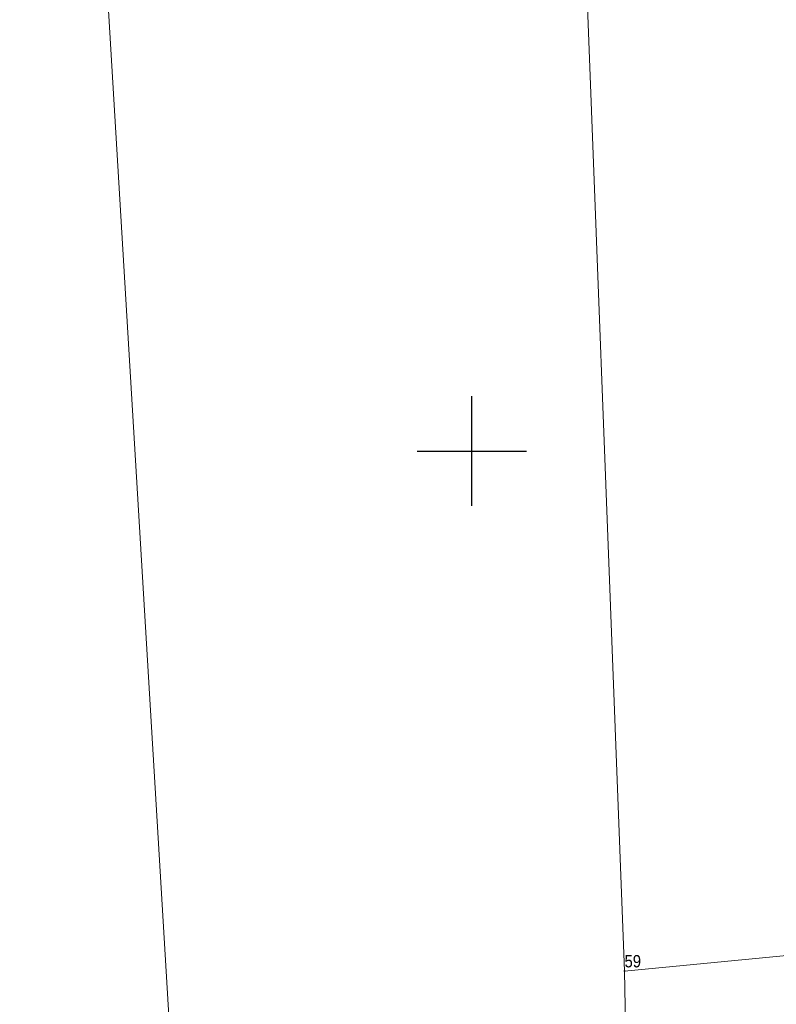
# Model space of a CAD drawing. Header units: metres. Extents: x 5548743 to 5556416, y 5707500 to 5714000.
# Tile 34 of 244: x 5551459 to 5551528, y 5711549 to 5711639. Entities that reach past the tile are written whole.
import ezdxf
from ezdxf.enums import TextEntityAlignment as Align

# ---------------------------------------------------------------- set-up
doc = ezdxf.new("R2010")
doc.units = ezdxf.units.M
doc.linetypes.add('219-1000', pattern=[0])
doc.layers.get('0').update_dxf_attribs({"color": 2, "lineweight": 5})
doc.styles.get("Standard").update_dxf_attribs({"font": 'Working1250', "width": 0.75})

# ---------------------------------------------------------------- blocks, each defined once
blk = doc.blocks.new('203')
at = {"linetype": 'Continuous', "lineweight": 0}
h = blk.add_hatch(color=0, dxfattribs=at)
edge = h.paths.add_edge_path()
edge.add_arc((0, 0), 0.09, 0, 360)
blk = doc.blocks.new('RAMKA1000K')
at = {"color": 0}
for p, q in [((300, 95), (300, 105)), ((295, 100), (305, 100))]:
    blk.add_line(p, q, dxfattribs=at)

msp = doc.modelspace()

# ---------------------------------------------------------------- linework, layer by layer
at = {"layer": '219-działka ewidencyjna', "color": 7, "linetype": '219-1000', "lineweight": 18, "flags": 128}
for points in [[(5551513.95, 5711552.51), (5551505.35, 5711776.32)], [(5551472.84, 5711539.8), (5551458.69, 5711775.15)], [(5551513.95, 5711552.51), (5551572.87, 5711558.19)], [(5551515.92, 5711447.74), (5551513.95, 5711552.51)]]:
    msp.add_lwpolyline(points, dxfattribs=at)

# ---------------------------------------------------------------- block references
at = {"layer": '203-punkt graniczny', "color": 7, "linetype": 'CONTINUOUS', "lineweight": 18}
msp.add_blockref('203', (5551513.95, 5711552.51), dxfattribs=at)
at = {"layer": 'Wstawianie ramki sekcyjnej z opisem', "color": 7, "linetype": 'CONTINUOUS', "lineweight": 13}
msp.add_blockref('RAMKA1000K', (5551200, 5711500), dxfattribs=at)
msp.add_blockref('RAMKA1000K', (5551200, 5711500), dxfattribs=at)
msp.add_blockref('RAMKA1000K', (5551200, 5711500), dxfattribs=at)
msp.add_blockref('RAMKA1000K', (5551200, 5711500), dxfattribs=at)

# ---------------------------------------------------------------- texts
at = {"layer": '203-punkt graniczny-Atr103', "color": 7, "width": 0.9}
msp.add_text('59', height=1.125, dxfattribs=at).set_placement((5551513.95, 5711552.51), align=Align.BOTTOM_LEFT)
msp.add_text('59', height=1.125, dxfattribs=at).set_placement((5551513.95, 5711552.51), align=Align.BOTTOM_LEFT)

doc.saveas('drawing.dxf')
